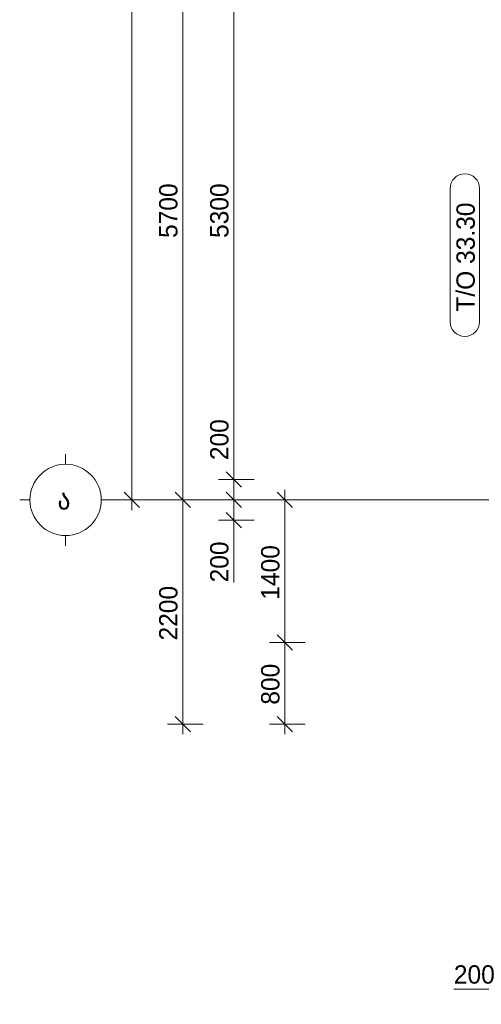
# Model space of a CAD drawing. Header units: millimetres. Extents: x -5900 to 46500, y -6400 to 34843.
# Tile 1 of 15: x -5900 to -1374, y -4950 to 4713. Entities that reach past the tile are written whole.
import ezdxf

# ---------------------------------------------------------------- set-up
doc = ezdxf.new("R2010")
doc.units = ezdxf.units.MM
doc.linetypes.add('StructuralPlan-L10$0$Grid Line', pattern=[22.225, 12.7, -3.175, 3.175, -3.175])
for name, color, linetype, lineweight in [('S - LINE', 7, 'Continuous', 20), ('StructuralPlan-L10$0$A-010-D_DIM', 7, 'Continuous', 5), ('StructuralPlan-L10$0$A-010-D_DIM-100', 7, 'Continuous', 5), ('StructuralPlan-L10$0$S-280-A_STRUCT_FRAME', 7, 'Continuous', 5), ('StructuralPlan-L10$0$Z-030-M_GRID', 7, 'Continuous', 5), ('StructuralPlan-L10$0$Z-033_T_GRIDREF', 7, 'Continuous', 5)]:
    doc.layers.add(name, color=color, linetype=linetype, lineweight=lineweight)
doc.styles.add('StructuralPlan-L10$0$Cubicon', font='Cubicon.ttf', dxfattribs={"height": 200})
doc.styles.add('StructuralPlan-L10$0$Cubicon_2', font='Cubicon.ttf', dxfattribs={"height": 180})
doc.dimstyles.new('StructuralPlan-L10$0$CUB_DIM_1_8', dxfattribs={"dimscale": 304.8, "dimtxt": 181.601257, "dimasz": 0.492126, "dimexe": 0.492126, "dimexo": 0.0625, "dimgap": 0, "dimtad": 1, "dimdec": 0, "dimzin": 0, "dimdsep": 46, "dimtxsty": 'StructuralPlan-L10$0$Cubicon_2', "dimblk1": 'StructuralPlan-L10$0$_Oblique', "dimblk2": 'StructuralPlan-L10$0$_Oblique', "dimsah": 1, "dimcen": 0.09, "dimdle": 0.328084, "dimazin": 0, "dimtfac": 1, "dimtdec": 4, "dimtix": 1, "dimtmove": 0, "dimatfit": 3, "dimfxl": 0.656168, "dimfxlon": 1, "dimtvp": 1, "dimtolj": 1, "dimtzin": 0, "dimarcsym": 2})
doc.dimstyles.new('StructuralPlan-L10$0$CUB_DIM_1_8_1', dxfattribs={"dimscale": 304.8, "dimtxt": 181.601257, "dimasz": 0.492126, "dimexe": 0.492126, "dimexo": 0.0625, "dimgap": 0, "dimtad": 1, "dimdec": 0, "dimzin": 0, "dimdsep": 46, "dimtxsty": 'StructuralPlan-L10$0$Cubicon_2', "dimblk1": 'StructuralPlan-L10$0$_Oblique', "dimblk2": 'StructuralPlan-L10$0$_Oblique', "dimsah": 1, "dimcen": 0.09, "dimdle": 0.328084, "dimazin": 0, "dimtfac": 1, "dimtdec": 4, "dimtix": 1, "dimtmove": 1, "dimatfit": 3, "dimfxl": 0.656168, "dimfxlon": 1, "dimtvp": 1, "dimtolj": 1, "dimtzin": 0, "dimarcsym": 2})

# ---------------------------------------------------------------- blocks, each defined once
blk = doc.blocks.new('StructuralPlan-L10$0$Grid - 00_CUB_ღერძის თავი-752507-L10')
at = {"layer": 'StructuralPlan-L10$0$Z-033_T_GRIDREF'}
for p, q in [((0, 3.5), (0, 4.5)), ((-3.5, 0), (-4.5, 0)), ((3.5, 0), (4.5, 0)), ((0, -3.5), (0, -4.5))]:
    blk.add_line(p, q, dxfattribs=at)
blk.add_circle((0, 0), 3.5, dxfattribs=at)
blk = doc.blocks.new('StructuralPlan-L10$0$DIMBLOCK55-L10')
at = {"layer": 'StructuralPlan-L10$0$A-010-D_DIM-100', "transparency": 16777216}
for p, q in [((-4800, -100), (-4800, 17500)), ((-4800, 17400), (-5000, 17400)), ((-4800, 17400), (-4875, 17475)), ((-4800, 17400), (-4725, 17325)), ((-4800, 17400), (-4650, 17400)), ((-4800, 0), (-4875, 75)), ((-4800, 0), (-5000, 0)), ((-4800, 0), (-4725, -75)), ((-4800, 0), (-4650, 0))]:
    blk.add_line(p, q, dxfattribs=at)
at = {"layer": 'StructuralPlan-L10$0$A-010-D_DIM-100', "color": 0, "transparency": 16777216, "insert": (-5033.1, 8350.8), "char_height": 180, "width": 838.16, "attachment_point": 1, "rotation": 90, "line_spacing_factor": 0.931288, "style": 'StructuralPlan-L10$0$Cubicon_2'}
blk.add_mtext('17400', dxfattribs=at)
blk = doc.blocks.new('StructuralPlan-L10$0$_Oblique')
at = {"color": 0, "linetype": 'ByBlock', "lineweight": -2}
blk.add_line((-0.5, -0.5), (0.5, 0.5), dxfattribs=at)
blk = doc.blocks.new('StructuralPlan-L10$0$DIMBLOCK56-L10')
at = {"layer": 'StructuralPlan-L10$0$A-010-D_DIM-100', "transparency": 16777216}
for p, q in [((-4300, 5700), (-4375, 5775)), ((-4300, 5700), (-4500, 5700)), ((-4300, -100), (-4300, 5700)), ((-4300, 5700), (-4225, 5625)), ((-4300, 5700), (-4150, 5700)), ((-4300, 0), (-4375, 75)), ((-4300, 0), (-4500, 0)), ((-4300, 0), (-4225, -75)), ((-4300, 0), (-4150, 0))]:
    blk.add_line(p, q, dxfattribs=at)
at = {"layer": 'StructuralPlan-L10$0$A-010-D_DIM-100', "color": 0, "transparency": 16777216, "insert": (-4533.1, 2570.6), "char_height": 180, "width": 670.528, "attachment_point": 1, "rotation": 90, "line_spacing_factor": 0.931288, "style": 'StructuralPlan-L10$0$Cubicon_2'}
blk.add_mtext('5700', dxfattribs=at)
blk = doc.blocks.new('StructuralPlan-L10$0$DIMBLOCK59-L10')
at = {"layer": 'StructuralPlan-L10$0$A-010-D_DIM-100', "transparency": 16777216}
for p, q in [((-3800, 0), (-3875, 75)), ((-3800, 0), (-4000, 0)), ((-3800, -300), (-3800, 0)), ((-3800, 0), (-3725, -75)), ((-3800, 0), (-3650, 0)), ((-3800, -200), (-3875, -125)), ((-3800, -290.5), (-3800, -100)), ((-3800, -200), (-3950, -200)), ((-3800, -200), (-3725, -275)), ((-3800, -200), (-3600, -200)), ((-3800, -809.5), (-3800, -290.5))]:
    blk.add_line(p, q, dxfattribs=at)
at = {"layer": 'StructuralPlan-L10$0$A-010-D_DIM-100', "color": 0, "transparency": 16777216, "insert": (-4033.1, -809.5), "char_height": 180, "width": 502.896, "attachment_point": 1, "rotation": 90, "line_spacing_factor": 0.931288, "style": 'StructuralPlan-L10$0$Cubicon_2'}
blk.add_mtext('200', dxfattribs=at)
blk = doc.blocks.new('StructuralPlan-L10$0$DIMBLOCK60-L10')
at = {"layer": 'StructuralPlan-L10$0$A-010-D_DIM-100', "transparency": 16777216}
for p, q in [((-3800, 809.5), (-3800, 290.5)), ((-3800, 290.5), (-3800, 100)), ((-3800, 200), (-3950, 200)), ((-3800, 200), (-3875, 275)), ((-3800, 0), (-3800, 200)), ((-3800, 200), (-3725, 125)), ((-3800, 200), (-3600, 200)), ((-3800, 0), (-3875, 75)), ((-3800, 0), (-4000, 0)), ((-3800, 0), (-3725, -75)), ((-3800, 0), (-3650, 0))]:
    blk.add_line(p, q, dxfattribs=at)
at = {"layer": 'StructuralPlan-L10$0$A-010-D_DIM-100', "color": 0, "transparency": 16777216, "insert": (-4033.1, 390.5), "char_height": 180, "width": 502.896, "attachment_point": 1, "rotation": 90, "line_spacing_factor": 0.931288, "style": 'StructuralPlan-L10$0$Cubicon_2'}
blk.add_mtext('200', dxfattribs=at)
blk = doc.blocks.new('StructuralPlan-L10$0$DIMBLOCK61-L10')
at = {"layer": 'StructuralPlan-L10$0$A-010-D_DIM-100', "transparency": 16777216}
for p, q in [((-3800, 5500), (-3875, 5575)), ((-3800, 5500), (-3950, 5500)), ((-3800, 200), (-3800, 5500)), ((-3800, 5500), (-3725, 5425)), ((-3800, 5500), (-3600, 5500)), ((-3800, 200), (-3950, 200)), ((-3800, 200), (-3875, 275)), ((-3800, 200), (-3725, 125)), ((-3800, 200), (-3600, 200))]:
    blk.add_line(p, q, dxfattribs=at)
at = {"layer": 'StructuralPlan-L10$0$A-010-D_DIM-100', "color": 0, "transparency": 16777216, "insert": (-4033.1, 2570.6), "char_height": 180, "width": 670.528, "attachment_point": 1, "rotation": 90, "line_spacing_factor": 0.931288, "style": 'StructuralPlan-L10$0$Cubicon_2'}
blk.add_mtext('5300', dxfattribs=at)
blk = doc.blocks.new('StructuralPlan-L10$0$DIMBLOCK137-L10')
at = {"layer": 'StructuralPlan-L10$0$A-010-D_DIM-100', "transparency": 16777216}
for p, q in [((-4300, -2300), (-4300, 100)), ((-4300, 0), (-4375, 75)), ((-4300, 0), (-4500, 0)), ((-4300, 0), (-4225, -75)), ((-4300, 0), (-4150, 0)), ((-4300, -2200), (-4375, -2125)), ((-4300, -2200), (-4450, -2200)), ((-4300, -2200), (-4225, -2275)), ((-4300, -2200), (-4100, -2200))]:
    blk.add_line(p, q, dxfattribs=at)
at = {"layer": 'StructuralPlan-L10$0$A-010-D_DIM-100', "color": 0, "transparency": 16777216, "insert": (-4533.1, -1379.4), "char_height": 180, "width": 670.528, "attachment_point": 1, "rotation": 90, "line_spacing_factor": 0.931288, "style": 'StructuralPlan-L10$0$Cubicon_2'}
blk.add_mtext('2200', dxfattribs=at)
blk = doc.blocks.new('StructuralPlan-L10$0$DIMBLOCK197-L10')
at = {"layer": 'StructuralPlan-L10$0$A-010-D_DIM-100', "transparency": 16777216}
for p, q in [((-3300, -1400), (-3375, -1325)), ((-3300, -1400), (-3450, -1400)), ((-3300, -2300), (-3300, -1400)), ((-3300, -1400), (-3225, -1475)), ((-3300, -1400), (-3100, -1400)), ((-3300, -2200), (-3375, -2125)), ((-3300, -2200), (-3450, -2200)), ((-3300, -2200), (-3225, -2275)), ((-3300, -2200), (-3100, -2200))]:
    blk.add_line(p, q, dxfattribs=at)
at = {"layer": 'StructuralPlan-L10$0$A-010-D_DIM-100', "color": 0, "transparency": 16777216, "insert": (-3533.1, -2009.5), "char_height": 180, "width": 502.896, "attachment_point": 1, "rotation": 90, "line_spacing_factor": 0.931288, "style": 'StructuralPlan-L10$0$Cubicon_2'}
blk.add_mtext('800', dxfattribs=at)
blk = doc.blocks.new('StructuralPlan-L10$0$DIMBLOCK198-L10')
at = {"layer": 'StructuralPlan-L10$0$A-010-D_DIM-100', "transparency": 16777216}
for p, q in [((-3300, -1400), (-3300, 100)), ((-3300, 0), (-3375, 75)), ((-3300, 0), (-3500, 0)), ((-3300, 0), (-3225, -75)), ((-3300, 0), (-3150, 0)), ((-3300, -1400), (-3375, -1325)), ((-3300, -1400), (-3450, -1400)), ((-3300, -1400), (-3225, -1475)), ((-3300, -1400), (-3100, -1400))]:
    blk.add_line(p, q, dxfattribs=at)
at = {"layer": 'StructuralPlan-L10$0$A-010-D_DIM-100', "color": 0, "transparency": 16777216, "insert": (-3533.1, -979.4), "char_height": 180, "width": 670.528, "attachment_point": 1, "rotation": 90, "line_spacing_factor": 0.931288, "style": 'StructuralPlan-L10$0$Cubicon_2'}
blk.add_mtext('1400', dxfattribs=at)
blk = doc.blocks.new('StructuralPlan-L10$0$DIMBLOCK201-L10')
at = {"layer": 'StructuralPlan-L10$0$A-010-D_DIM-100', "transparency": 16777216}
for p, q in [((-1000, -4800), (-1000, -4600)), ((-800, -4800), (-800, -4600)), ((-1000, -4800), (-925, -4725)), ((-800, -4800), (-725, -4725)), ((-1643.3, -4800), (-1124.2, -4800)), ((-1124.2, -4800), (-900, -4800)), ((-1100, -4800), (-800, -4800)), ((-1000, -4800), (-1075, -4875)), ((-1000, -4800), (-1000, -4950)), ((-800, -4800), (-875, -4875)), ((-800, -4800), (-800, -4950))]:
    blk.add_line(p, q, dxfattribs=at)
at = {"layer": 'StructuralPlan-L10$0$A-010-D_DIM-100', "color": 0, "transparency": 16777216, "insert": (-1643.3, -4566.9), "char_height": 180, "width": 502.896, "attachment_point": 1, "line_spacing_factor": 0.931288, "style": 'StructuralPlan-L10$0$Cubicon_2'}
blk.add_mtext('200', dxfattribs=at)
blk = doc.blocks.new('StructuralPlan-L10$0$00_CUB_რიგელის თეგი_ზედა ნიშნული_კვეთი_მარკირება - მარკირება-კვეთი-ნიშნული-1405924-L10')
at = {"layer": 'StructuralPlan-L10$0$S-280-A_STRUCT_FRAME'}
for p, q in [((6.541, 3.047), (-6.541, 3.047)), ((-6.541, 0.156), (6.541, 0.156))]:
    blk.add_line(p, q, dxfattribs=at)
for centre, start, end in [((-6.541, 1.602), 90, 270), ((6.541, 1.602), 270, 90)]:
    blk.add_arc(centre, 1.445, start, end, dxfattribs=at)
blk = doc.blocks.new('StructuralPlan-L10')
at = {"layer": 'StructuralPlan-L10$0$Z-030-M_GRID', "linetype": 'StructuralPlan-L10$0$Grid Line'}
blk.add_line((45600, 0), (-5000, 0), dxfattribs=at)
at = {"layer": 'StructuralPlan-L10$0$S-280-A_STRUCT_FRAME', "xscale": 99.99999999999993, "yscale": 99.99999999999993, "zscale": 99.99999999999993, "rotation": 90.00000000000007}
blk.add_blockref('StructuralPlan-L10$0$00_CUB_რიგელის თეგი_ზედა ნიშნული_კვეთი_მარკირება - მარკირება-კვეთი-ნიშნული-1405924-L10', (-1375.7, 2402.7), dxfattribs=at)
at = {"layer": 'StructuralPlan-L10$0$Z-033_T_GRIDREF', "xscale": 99.99999999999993, "yscale": 99.99999999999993, "zscale": 99.99999999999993, "rotation": 89.99999999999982}
blk.add_blockref('StructuralPlan-L10$0$Grid - 00_CUB_ღერძის თავი-752507-L10', (-5450, 0), dxfattribs=at)
at = {"layer": 'StructuralPlan-L10$0$S-280-A_STRUCT_FRAME', "insert": (-1618.1, 1847.8), "char_height": 180, "width": 1330.801, "attachment_point": 1, "rotation": 90, "style": 'StructuralPlan-L10$0$Cubicon_2'}
blk.add_mtext('T/O 33.30', dxfattribs=at)
at = {"layer": 'StructuralPlan-L10$0$Z-033_T_GRIDREF', "insert": (-5529.9, 107.1), "char_height": 200, "width": 192.405, "attachment_point": 1, "style": 'StructuralPlan-L10$0$Cubicon'}
blk.add_mtext('\\fCubicon|b0|i0|c254|p2|;ა', dxfattribs=at)
at = {"layer": 'StructuralPlan-L10$0$A-010-D_DIM'}
for base, p1, p2, override, picture, middle in [((-4800, 17400), (-5000, 0), (-5000, 17400), {"dimpost": '<>', "dimfxl": 17399.999996}, 'StructuralPlan-L10$0$DIMBLOCK55-L10', (-4891.8, 8700)), ((-4300, 5700), (-4500, 0), (-4500, 5700), {"dimpost": '<>', "dimfxl": 5700.000079}, 'StructuralPlan-L10$0$DIMBLOCK56-L10', (-4391.8, 2850)), ((-3800, 5500), (-3600, 200), (-3600, 5500), {"dimpost": '<>', "dimfxl": 5300.000079}, 'StructuralPlan-L10$0$DIMBLOCK61-L10', (-3891.9, 2850)), ((-4300, 0), (-4100, -2200), (-4500, 0), {"dimpost": '<>', "dimfxl": 2236.067677}, 'StructuralPlan-L10$0$DIMBLOCK137-L10', (-4391.8, -1100)), ((-3300, 0), (-3100, -1400), (-3500, 0), {"dimpost": '<>', "dimfxl": 1456.021684}, 'StructuralPlan-L10$0$DIMBLOCK198-L10', (-3391.8, -700)), ((-3300, -1400), (-3100, -2200), (-3100, -1400), {"dimpost": '<>', "dimfxl": 800}, 'StructuralPlan-L10$0$DIMBLOCK197-L10', (-3391.8, -1800))]:
    dim = blk.add_linear_dim(base=base, p1=p1, p2=p2, angle=90, dimstyle='StructuralPlan-L10$0$CUB_DIM_1_8', override=override, dxfattribs=at)
    dim.commit()
    dim.dimension.update_dxf_attribs({"geometry": picture, "text_midpoint": middle})
for base, p1, p2, picture, middle in [((-3800, 200), (-4000, 0), (-3600, 200), 'StructuralPlan-L10$0$DIMBLOCK60-L10', (-3913.1, 641.9)), ((-3800, 0), (-3600, -200), (-4000, 0), 'StructuralPlan-L10$0$DIMBLOCK59-L10', (-3913.1, -558.1))]:
    dim = blk.add_linear_dim(base=base, p1=p1, p2=p2, angle=90, dimstyle='StructuralPlan-L10$0$CUB_DIM_1_8_1', override={"dimpost": '<>', "dimfxl": 447.213595}, dxfattribs=at)
    dim.commit()
    dim.dimension.update_dxf_attribs({"geometry": picture, "text_midpoint": middle, "dimtype": 128, "text_rotation": 90})
dim = blk.add_linear_dim(base=(-800, -4800), p1=(-1000, -4600), p2=(-800, -4600), dimstyle='StructuralPlan-L10$0$CUB_DIM_1_8_1', override={"dimpost": '<>', "dimfxl": 200}, dxfattribs=at)
dim.commit()
dim.dimension.update_dxf_attribs({"geometry": 'StructuralPlan-L10$0$DIMBLOCK201-L10', "text_midpoint": (-1391.8, -4686.9), "dimtype": 128})

msp = doc.modelspace()

# ---------------------------------------------------------------- block references
at = {"layer": 'S - LINE'}
msp.add_blockref('StructuralPlan-L10', (0, 0), dxfattribs=at)

doc.saveas('drawing.dxf')
